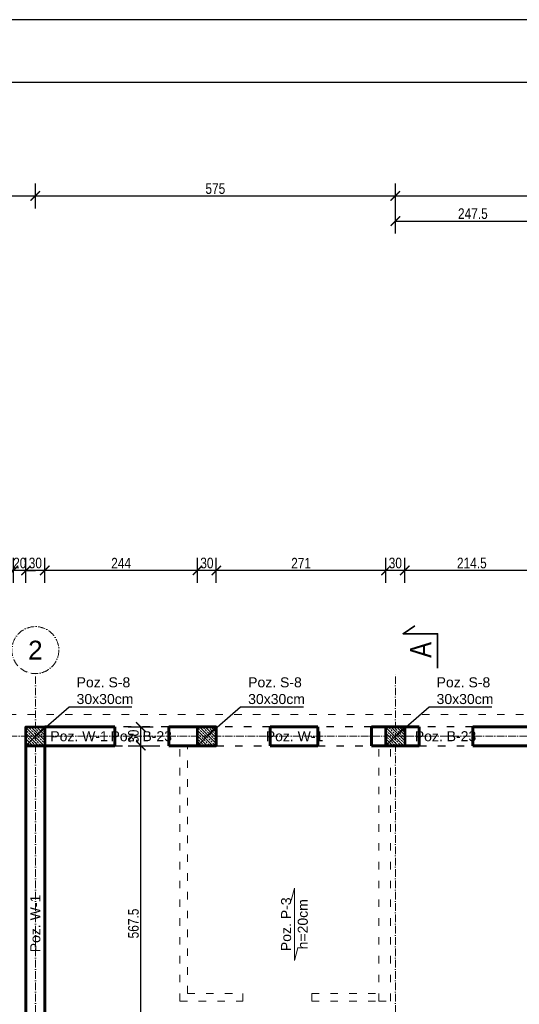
# Model space of a CAD drawing. Header units: inches. Extents: x 201967 to 338763, y -32705 to 30884.
# Tile 140 of 236: x 320946 to 321745, y 5463 to 7034. Entities that reach past the tile are written whole.
import ezdxf
from ezdxf.enums import TextEntityAlignment as Align

# ---------------------------------------------------------------- set-up
doc = ezdxf.new("R2010")
doc.units = ezdxf.units.IN
doc.header["$MEASUREMENT"] = 0
doc.linetypes.add('ACAD_ISO03W100', pattern=[30, 12, -18])
doc.linetypes.add('ACAD_ISO10W100', pattern=[18, 12, -3, 0, -3])
for name, color, linetype, lineweight in [('01 a1 KONSTRUKCJA żelebet', 200, 'Continuous', 53), ('01 b KONSTRUKCJA belki', 92, 'ACAD_ISO03W100', 30), ('01h1 KONSTRUKCJA pozycje stropy', 253, 'Continuous', 13), ('01h2 KONSTRUKCJA pozycje belki', 254, 'Continuous', 13), ('01h3 KONSTRUKCJA pozycje słupy', 252, 'Continuous', 13), ('02 b ściany dziłowe cienkie', 6, 'ACAD_ISO03W100', 13), ('11 OSIE ściany', 2, 'ACAD_ISO10W100', 5), ('90 WYMIAR', 155, 'Continuous', 9), ('91 PRZEKROJE', 7, 'Continuous', 35), ('_proj_SCHODY', 2, 'Continuous', 9), ('MURY konstrukcyjne', 70, 'Continuous', 60)]:
    doc.layers.add(name, color=color, linetype=linetype, lineweight=lineweight)
doc.styles.add('100 arial', font='arial.ttf', dxfattribs={"width": 0.8, "height": 17})
doc.styles.add('arialcce', font='arial.ttf')
doc.styles.add('OPIS', font='arial.ttf')
doc.styles.add('RomanS', font='romans.shx')
doc.dimstyles.new('100', dxfattribs={"dimscale": 10, "dimtxt": 17, "dimasz": 1.5, "dimexe": 2, "dimexo": 2, "dimgap": 0.3, "dimtad": 1, "dimdec": 1, "dimrnd": 0.5, "dimdsep": 46, "dimtxsty": '100 arial', "dimblk": 'ARCHTICK', "dimcen": 10, "dimclrd": 256, "dimclre": 256, "dimclrt": 256, "dimadec": 0, "dimazin": 0, "dimtfac": 1, "dimtdec": 1, "dimtix": 1, "dimtmove": 1, "dimatfit": 3, "dimfxl": 2, "dimfxlon": 1, "dimtolj": 1, "dimarcsym": 0})
doc.dimstyles.new('DIM100txt12', dxfattribs={"dimtxt": 12, "dimasz": 1.05, "dimexe": 0, "dimexo": 8, "dimgap": 4, "dimtad": 1, "dimdec": 7, "dimrnd": 0.5, "dimdsep": 46, "dimtxsty": 'RomanS', "dimblk1": 'DIM', "dimblk2": 'DIM', "dimsah": 1, "dimcen": 0.09, "dimse1": 1, "dimse2": 1, "dimclrt": 256, "dimadec": 1, "dimazin": 0, "dimtfac": 1, "dimtdec": 7, "dimtix": 1, "dimtofl": 0, "dimtmove": 2, "dimatfit": 3, "dimfxl": 1, "dimtolj": 1, "dimtzin": 0, "dimarcsym": 0})

# ---------------------------------------------------------------- blocks, each defined once
blk = doc.blocks.new('1 osie 2 część BPPZ')
at = {"layer": '11 OSIE ściany'}
for p, q in [((0, -2740), (0, 100)), ((575, -2740), (575, 100)), ((-95.33901275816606, 0), (1219, 0))]:
    blk.add_line(p, q, dxfattribs=at)
blk.add_circle((0, 137.5), 37.5, dxfattribs=at)
at = {"layer": '11 OSIE ściany', "style": 'arialcce'}
blk.add_text('2', height=30, dxfattribs=at).set_placement((0, 137.5), align=Align.MIDDLE_CENTER)
blk = doc.blocks.new('*U1121')
at = {"lineweight": 5, "ltscale": 0.25}
h = blk.add_hatch(dxfattribs=at)
h.set_pattern_fill('ANSI33', color=5, style=0)
h.set_pattern_definition([(45, (0, -25), (-4.490128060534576, 4.490128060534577), []), (45, (4.490130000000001, -25), (-4.490128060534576, 4.490128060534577), [3.175, -1.5875])])
h.paths.add_polyline_path([(0, 0), (-7.105427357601e-16, -30), (30, -30), (30, 0)])
blk.add_lwpolyline([(0, 0), (-7.105427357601e-16, -30), (30, -30), (30, 0)], close=True)
at = {"layer": 'Defpoints'}
blk.add_line((0, 0), (30, -30), dxfattribs=at)
blk = doc.blocks.new('1 słupy parter rozbudowa 2 częśc')
at = {"layer": '01 a1 KONSTRUKCJA żelebet', "xscale": -1, "rotation": 180}
for p in [(-15.00000000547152, -15), (259, -15), (560, -15)]:
    blk.add_blockref('*U1121', p, dxfattribs=at)
blk = doc.blocks.new('*U1185')
at = {"layer": '91 PRZEKROJE'}
blk.add_lwpolyline([(-5983.489157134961, 15694.4351691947), (-5928.489157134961, 15694.43516919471), (-5928.489157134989, 15749.43516919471), (-5916.187000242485, 15730.5942723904)], dxfattribs=at)
at = {"layer": '91 PRZEKROJE', "color": 2, "insert": (-5941.635896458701, 15738.39539254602), "char_height": 34, "attachment_point": 3, "style": '100 arial'}
blk.add_mtext_dynamic_manual_height_columns('A', width=64.0781552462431, gutter_width=85, heights=[0], dxfattribs=at)
blk = doc.blocks.new('1 przekroje jagielońska')
at = {"layer": '91 PRZEKROJE', "rotation": 90}
blk.add_blockref('*U1185', (15217.87724289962, 6092.169170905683), dxfattribs=at)
blk = doc.blocks.new('DIM')
for p, q in [((7.275957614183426e-12, -13.00000000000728), (7.275957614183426e-12, 12.99999999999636)), ((8.000000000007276, -7.275957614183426e-12), (-7.999999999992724, -7.275957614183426e-12))]:
    blk.add_line(p, q)
at = {"const_width": 1.714285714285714}
blk.add_lwpolyline([(5.714285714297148, 5.714285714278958), (-5.71428571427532, -5.71428571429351)], dxfattribs=at)
blk = doc.blocks.new('_ARCHTICK')
at = {"color": 0, "linetype": 'ByBlock', "const_width": 0.15}
blk.add_lwpolyline([(-0.5, -0.5), (0.5, 0.5)], dxfattribs=at)
blk = doc.blocks.new('*D1691')
at = {"layer": '90 WYMIAR', "lineweight": -2, "transparency": 16777216}
for p, q in [((320971.5205435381, 6733.062804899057), (320971.5205435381, 6773.062804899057)), ((319964.1205437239, 6753.062804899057), (319964.1205437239, 6733.062804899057)), ((319964.1205437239, 6753.062804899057), (320971.5205435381, 6753.062804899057))]:
    blk.add_line(p, q, dxfattribs=at)
at = {"layer": 'Defpoints', "color": 0, "transparency": 16777216}
for p in [(319964.1205437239, 6760.870251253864), (320971.5205435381, 6753.062804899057), (320971.5205435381, 5990.869279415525)]:
    blk.add_point(p, dxfattribs=at)
at = {"layer": '90 WYMIAR', "lineweight": -2, "transparency": 16777216, "xscale": 15, "yscale": 15, "zscale": 15, "rotation": 180}
blk.add_blockref('_ARCHTICK', (319964.1205437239, 6753.062804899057), dxfattribs=at)
at = {"layer": '90 WYMIAR', "lineweight": -2, "transparency": 16777216, "xscale": 15, "yscale": 15, "zscale": 15}
blk.add_blockref('_ARCHTICK', (320971.5205435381, 6753.062804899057), dxfattribs=at)
at = {"layer": '90 WYMIAR', "transparency": 16777216, "insert": (320467.820543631, 6764.742545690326), "char_height": 17, "attachment_point": 5, "style": '100 arial'}
blk.add_mtext('\\A1;1007.5', dxfattribs=at)
blk = doc.blocks.new('*D1738')
at = {"layer": '90 WYMIAR', "lineweight": -2, "transparency": 16777216}
for p, q in [((320971.5205435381, 6733.062804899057), (320971.5205435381, 6773.062804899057)), ((321546.5205435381, 6733.062804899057), (321546.5205435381, 6773.062804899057)), ((320971.5205435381, 6753.062804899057), (321546.5205435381, 6753.062804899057))]:
    blk.add_line(p, q, dxfattribs=at)
at = {"layer": 'Defpoints', "color": 0, "transparency": 16777216}
for p in [(321546.5205435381, 6753.062804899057), (320971.5205435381, 5990.869279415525), (321546.5205435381, 5990.869279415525)]:
    blk.add_point(p, dxfattribs=at)
at = {"layer": '90 WYMIAR', "lineweight": -2, "transparency": 16777216, "xscale": 15, "yscale": 15, "zscale": 15, "rotation": 180}
blk.add_blockref('_ARCHTICK', (320971.5205435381, 6753.062804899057), dxfattribs=at)
at = {"layer": '90 WYMIAR', "lineweight": -2, "transparency": 16777216, "xscale": 15, "yscale": 15, "zscale": 15}
blk.add_blockref('_ARCHTICK', (321546.5205435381, 6753.062804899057), dxfattribs=at)
at = {"layer": '90 WYMIAR', "transparency": 16777216, "insert": (321259.0205435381, 6764.707757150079), "char_height": 17, "attachment_point": 5, "style": '100 arial'}
blk.add_mtext('\\A1;575', dxfattribs=at)
blk = doc.blocks.new('*D1739')
at = {"layer": '90 WYMIAR', "lineweight": -2, "transparency": 16777216}
for p, q in [((321546.5205435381, 6733.062804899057), (321546.5205435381, 6773.062804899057)), ((322090.5205435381, 6733.062804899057), (322090.5205435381, 6773.062804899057)), ((321546.5205435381, 6753.062804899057), (322090.5205435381, 6753.062804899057))]:
    blk.add_line(p, q, dxfattribs=at)
at = {"layer": 'Defpoints', "color": 0, "transparency": 16777216}
for p in [(322090.5205435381, 6753.062804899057), (321546.5205435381, 5990.869279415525), (322090.5205435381, 5990.869279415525)]:
    blk.add_point(p, dxfattribs=at)
at = {"layer": '90 WYMIAR', "lineweight": -2, "transparency": 16777216, "xscale": 15, "yscale": 15, "zscale": 15, "rotation": 180}
blk.add_blockref('_ARCHTICK', (321546.5205435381, 6753.062804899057), dxfattribs=at)
at = {"layer": '90 WYMIAR', "lineweight": -2, "transparency": 16777216, "xscale": 15, "yscale": 15, "zscale": 15}
blk.add_blockref('_ARCHTICK', (322090.5205435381, 6753.062804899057), dxfattribs=at)
at = {"layer": '90 WYMIAR', "transparency": 16777216, "insert": (321818.5205435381, 6764.707757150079), "char_height": 17, "attachment_point": 5, "style": '100 arial'}
blk.add_mtext('\\A1;544', dxfattribs=at)
blk = doc.blocks.new('*D1743')
at = {"layer": '90 WYMIAR', "lineweight": -2, "transparency": 16777216}
for p, q in [((322365.5205435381, 6120.870251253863), (322405.5205435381, 6120.870251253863)), ((322385.5205435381, 5890.869279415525), (322385.5205435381, 6120.870251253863)), ((322365.5205435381, 5890.869279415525), (322405.5205435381, 5890.869279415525))]:
    blk.add_line(p, q, dxfattribs=at)
at = {"layer": 'Defpoints', "color": 0, "transparency": 16777216}
for p in [(320064.1205437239, 6120.870251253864), (322385.5205435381, 6120.870251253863), (322190.5205435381, 5890.869279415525)]:
    blk.add_point(p, dxfattribs=at)
at = {"layer": '90 WYMIAR', "lineweight": -2, "transparency": 16777216, "xscale": 15, "yscale": 15, "zscale": 15}
for p, rotation in [((322385.5205435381, 6120.870251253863), 90), ((322385.5205435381, 5890.869279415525), 270)]:
    blk.add_blockref('_ARCHTICK', p, dxfattribs=dict(at, rotation=rotation))
at = {"layer": '90 WYMIAR', "transparency": 16777216, "insert": (322373.8350046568, 6005.869765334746), "char_height": 17, "attachment_point": 5, "rotation": 90, "style": '100 arial'}
blk.add_mtext('\\A1;230', dxfattribs=at)
blk = doc.blocks.new('*D1744')
at = {"layer": '90 WYMIAR', "lineweight": -2, "transparency": 16777216}
for p, q in [((322365.5205435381, 6622.112413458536), (322405.5205435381, 6622.112413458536)), ((322385.5205435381, 6120.870251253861), (322385.5205435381, 6622.112413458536)), ((322365.5205435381, 6120.870251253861), (322405.5205435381, 6120.870251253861))]:
    blk.add_line(p, q, dxfattribs=at)
at = {"layer": 'Defpoints', "color": 0, "transparency": 16777216}
for p in [(319964.1205437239, 6622.112413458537), (322385.5205435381, 6622.112413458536), (320064.1205437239, 6120.870251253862)]:
    blk.add_point(p, dxfattribs=at)
at = {"layer": '90 WYMIAR', "lineweight": -2, "transparency": 16777216, "xscale": 15, "yscale": 15, "zscale": 15}
for p, rotation in [((322385.5205435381, 6622.112413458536), 90), ((322385.5205435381, 6120.870251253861), 270)]:
    blk.add_blockref('_ARCHTICK', p, dxfattribs=dict(at, rotation=rotation))
at = {"layer": '90 WYMIAR', "transparency": 16777216, "insert": (322373.8408027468, 6371.49133235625), "char_height": 17, "attachment_point": 5, "rotation": 90, "style": '100 arial'}
blk.add_mtext('\\A1;501', dxfattribs=at)
blk = doc.blocks.new('*D1761')
at = {"layer": '90 WYMIAR', "lineweight": -2, "transparency": 16777216}
for p, q in [((321561.5205435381, 6135.573870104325), (321561.5205435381, 6175.573870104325)), ((321775.9346593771, 6135.573870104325), (321775.9346593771, 6175.573870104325)), ((321775.9346593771, 6155.573870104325), (321561.5205435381, 6155.573870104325))]:
    blk.add_line(p, q, dxfattribs=at)
at = {"layer": 'Defpoints', "color": 0, "transparency": 16777216}
for p in [(321561.5205435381, 6155.573870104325), (321775.9346593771, 5905.869279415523), (321561.5205435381, 5890.869279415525)]:
    blk.add_point(p, dxfattribs=at)
at = {"layer": '90 WYMIAR', "lineweight": -2, "transparency": 16777216, "xscale": 15, "yscale": 15, "zscale": 15, "rotation": 180}
blk.add_blockref('_ARCHTICK', (321561.5205435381, 6155.573870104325), dxfattribs=at)
at = {"layer": '90 WYMIAR', "lineweight": -2, "transparency": 16777216, "xscale": 15, "yscale": 15, "zscale": 15}
blk.add_blockref('_ARCHTICK', (321775.9346593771, 6155.573870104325), dxfattribs=at)
at = {"layer": '90 WYMIAR', "transparency": 16777216, "insert": (321668.7276014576, 6167.253610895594), "char_height": 17, "attachment_point": 5, "style": '100 arial'}
blk.add_mtext('\\A1;214.5', dxfattribs=at)
blk = doc.blocks.new('*D1762')
at = {"layer": '90 WYMIAR', "lineweight": -2, "transparency": 16777216}
for p, q in [((321531.5205435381, 6135.573870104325), (321531.5205435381, 6175.573870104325)), ((321561.5205435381, 6135.573870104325), (321561.5205435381, 6175.573870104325)), ((321561.5205435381, 6155.573870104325), (321531.5205435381, 6155.573870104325))]:
    blk.add_line(p, q, dxfattribs=at)
at = {"layer": 'Defpoints', "color": 0, "transparency": 16777216}
for p in [(321531.5205435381, 6155.573870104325), (321531.5205435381, 5890.869279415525), (321561.5205435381, 5890.869279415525)]:
    blk.add_point(p, dxfattribs=at)
at = {"layer": '90 WYMIAR', "lineweight": -2, "transparency": 16777216, "xscale": 15, "yscale": 15, "zscale": 15, "rotation": 180}
blk.add_blockref('_ARCHTICK', (321531.5205435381, 6155.573870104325), dxfattribs=at)
at = {"layer": '90 WYMIAR', "lineweight": -2, "transparency": 16777216, "xscale": 15, "yscale": 15, "zscale": 15}
blk.add_blockref('_ARCHTICK', (321561.5205435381, 6155.573870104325), dxfattribs=at)
at = {"layer": '90 WYMIAR', "transparency": 16777216, "insert": (321546.5205435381, 6167.259408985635), "char_height": 17, "attachment_point": 5, "style": '100 arial'}
blk.add_mtext('\\A1;30', dxfattribs=at)
blk = doc.blocks.new('*D1763')
at = {"layer": '90 WYMIAR', "lineweight": -2, "transparency": 16777216}
for p, q in [((321260.5205435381, 6135.573870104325), (321260.5205435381, 6175.573870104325)), ((321531.5205435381, 6135.573870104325), (321531.5205435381, 6175.573870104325)), ((321531.5205435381, 6155.573870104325), (321260.5205435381, 6155.573870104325))]:
    blk.add_line(p, q, dxfattribs=at)
at = {"layer": 'Defpoints', "color": 0, "transparency": 16777216}
for p in [(321260.5205435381, 6155.573870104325), (321260.5205435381, 5890.869279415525), (321531.5205435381, 5890.869279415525)]:
    blk.add_point(p, dxfattribs=at)
at = {"layer": '90 WYMIAR', "lineweight": -2, "transparency": 16777216, "xscale": 15, "yscale": 15, "zscale": 15, "rotation": 180}
blk.add_blockref('_ARCHTICK', (321260.5205435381, 6155.573870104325), dxfattribs=at)
at = {"layer": '90 WYMIAR', "lineweight": -2, "transparency": 16777216, "xscale": 15, "yscale": 15, "zscale": 15}
blk.add_blockref('_ARCHTICK', (321531.5205435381, 6155.573870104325), dxfattribs=at)
at = {"layer": '90 WYMIAR', "transparency": 16777216, "insert": (321396.0205435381, 6167.10865864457), "char_height": 17, "attachment_point": 5, "style": '100 arial'}
blk.add_mtext('\\A1;271', dxfattribs=at)
blk = doc.blocks.new('*D1764')
at = {"layer": '90 WYMIAR', "lineweight": -2, "transparency": 16777216}
for p, q in [((321230.5205435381, 6135.573870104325), (321230.5205435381, 6175.573870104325)), ((321260.5205435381, 6135.573870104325), (321260.5205435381, 6175.573870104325)), ((321260.5205435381, 6155.573870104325), (321230.5205435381, 6155.573870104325))]:
    blk.add_line(p, q, dxfattribs=at)
at = {"layer": 'Defpoints', "color": 0, "transparency": 16777216}
for p in [(321230.5205435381, 6155.573870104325), (321230.5205435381, 5890.869279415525), (321260.5205435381, 5890.869279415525)]:
    blk.add_point(p, dxfattribs=at)
at = {"layer": '90 WYMIAR', "lineweight": -2, "transparency": 16777216, "xscale": 15, "yscale": 15, "zscale": 15, "rotation": 180}
blk.add_blockref('_ARCHTICK', (321230.5205435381, 6155.573870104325), dxfattribs=at)
at = {"layer": '90 WYMIAR', "lineweight": -2, "transparency": 16777216, "xscale": 15, "yscale": 15, "zscale": 15}
blk.add_blockref('_ARCHTICK', (321260.5205435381, 6155.573870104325), dxfattribs=at)
at = {"layer": '90 WYMIAR', "transparency": 16777216, "insert": (321245.5205435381, 6167.259408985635), "char_height": 17, "attachment_point": 5, "style": '100 arial'}
blk.add_mtext('\\A1;30', dxfattribs=at)
blk = doc.blocks.new('*D1765')
at = {"layer": '90 WYMIAR', "lineweight": -2, "transparency": 16777216}
for p, q in [((320986.5205435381, 6135.573870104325), (320986.5205435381, 6175.573870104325)), ((321230.5205435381, 6135.573870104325), (321230.5205435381, 6175.573870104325)), ((321230.5205435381, 6155.573870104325), (320986.5205435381, 6155.573870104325))]:
    blk.add_line(p, q, dxfattribs=at)
at = {"layer": 'Defpoints', "color": 0, "transparency": 16777216}
for p in [(320986.5205435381, 6155.573870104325), (320986.5205435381, 5890.869279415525), (321230.5205435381, 5890.869279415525)]:
    blk.add_point(p, dxfattribs=at)
at = {"layer": '90 WYMIAR', "lineweight": -2, "transparency": 16777216, "xscale": 15, "yscale": 15, "zscale": 15, "rotation": 180}
blk.add_blockref('_ARCHTICK', (320986.5205435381, 6155.573870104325), dxfattribs=at)
at = {"layer": '90 WYMIAR', "lineweight": -2, "transparency": 16777216, "xscale": 15, "yscale": 15, "zscale": 15}
blk.add_blockref('_ARCHTICK', (321230.5205435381, 6155.573870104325), dxfattribs=at)
at = {"layer": '90 WYMIAR', "transparency": 16777216, "insert": (321108.5205435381, 6167.10865864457), "char_height": 17, "attachment_point": 5, "style": '100 arial'}
blk.add_mtext('\\A1;244', dxfattribs=at)
blk = doc.blocks.new('*D1766')
at = {"layer": '90 WYMIAR', "lineweight": -2, "transparency": 16777216}
for p, q in [((320956.5205435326, 6135.573870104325), (320956.5205435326, 6175.573870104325)), ((320986.5205435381, 6135.573870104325), (320986.5205435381, 6175.573870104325)), ((320986.5205435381, 6155.573870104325), (320956.5205435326, 6155.573870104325))]:
    blk.add_line(p, q, dxfattribs=at)
at = {"layer": 'Defpoints', "color": 0, "transparency": 16777216}
for p in [(320956.5205435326, 6155.573870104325), (320956.5205435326, 5890.869279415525), (320986.5205435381, 5890.869279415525)]:
    blk.add_point(p, dxfattribs=at)
at = {"layer": '90 WYMIAR', "lineweight": -2, "transparency": 16777216, "xscale": 15, "yscale": 15, "zscale": 15, "rotation": 180}
blk.add_blockref('_ARCHTICK', (320956.5205435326, 6155.573870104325), dxfattribs=at)
at = {"layer": '90 WYMIAR', "lineweight": -2, "transparency": 16777216, "xscale": 15, "yscale": 15, "zscale": 15}
blk.add_blockref('_ARCHTICK', (320986.5205435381, 6155.573870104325), dxfattribs=at)
at = {"layer": '90 WYMIAR', "transparency": 16777216, "insert": (320971.5205435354, 6167.259408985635), "char_height": 17, "attachment_point": 5, "style": '100 arial'}
blk.add_mtext('\\A1;30', dxfattribs=at)
blk = doc.blocks.new('*D1767')
at = {"layer": '90 WYMIAR', "lineweight": -2, "transparency": 16777216}
for p, q in [((320936.7382526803, 6135.573870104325), (320936.7382526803, 6175.573870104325)), ((320956.5205435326, 6135.573870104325), (320956.5205435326, 6175.573870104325)), ((320936.7382526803, 6155.573870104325), (320921.7382526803, 6155.573870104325)), ((320956.5205435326, 6155.573870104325), (320936.7382526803, 6155.573870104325)), ((320956.5205435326, 6155.573870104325), (320971.5205435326, 6155.573870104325))]:
    blk.add_line(p, q, dxfattribs=at)
at = {"layer": 'Defpoints', "color": 0, "transparency": 16777216}
for p in [(320936.7382526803, 6155.573870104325), (320936.7382526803, 5924.073912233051), (320956.5205435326, 5890.869279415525)]:
    blk.add_point(p, dxfattribs=at)
at = {"layer": '90 WYMIAR', "lineweight": -2, "transparency": 16777216, "xscale": 15, "yscale": 15, "zscale": 15}
blk.add_blockref('_ARCHTICK', (320936.7382526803, 6155.573870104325), dxfattribs=at)
at = {"layer": '90 WYMIAR', "lineweight": -2, "transparency": 16777216, "xscale": 15, "yscale": 15, "zscale": 15, "rotation": 180}
blk.add_blockref('_ARCHTICK', (320956.5205435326, 6155.573870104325), dxfattribs=at)
at = {"layer": '90 WYMIAR', "transparency": 16777216, "insert": (320946.6293981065, 6167.253610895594), "char_height": 17, "attachment_point": 5, "style": '100 arial'}
blk.add_mtext('\\A1;20', dxfattribs=at)
blk = doc.blocks.new('*D1682')
at = {"layer": '90 WYMIAR', "lineweight": -2, "transparency": 16777216}
for p, q in [((321546.5205435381, 6693.062804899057), (321546.5205435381, 6733.062804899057)), ((321794.1510568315, 6693.062804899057), (321794.1510568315, 6733.062804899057)), ((321546.5205435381, 6713.062804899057), (321794.1510568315, 6713.062804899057))]:
    blk.add_line(p, q, dxfattribs=at)
at = {"layer": 'Defpoints', "color": 0, "transparency": 16777216}
for p in [(321794.1510568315, 6713.062804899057), (321546.5205435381, 5950.869279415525), (321794.1510568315, 5890.869279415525)]:
    blk.add_point(p, dxfattribs=at)
at = {"layer": '90 WYMIAR', "lineweight": -2, "transparency": 16777216, "xscale": 15, "yscale": 15, "zscale": 15, "rotation": 180}
blk.add_blockref('_ARCHTICK', (321546.5205435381, 6713.062804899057), dxfattribs=at)
at = {"layer": '90 WYMIAR', "lineweight": -2, "transparency": 16777216, "xscale": 15, "yscale": 15, "zscale": 15}
blk.add_blockref('_ARCHTICK', (321794.1510568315, 6713.062804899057), dxfattribs=at)
at = {"layer": '90 WYMIAR', "transparency": 16777216, "insert": (321670.3358001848, 6724.742545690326), "char_height": 17, "attachment_point": 5, "style": '100 arial'}
blk.add_mtext('\\A1;247.5', dxfattribs=at)
blk = doc.blocks.new('*D1902')
at = {"layer": '90 WYMIAR', "lineweight": -2, "transparency": 16777216}
for p, q in [((321119.9158954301, 5875.869279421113), (321159.9158954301, 5875.869279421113)), ((321139.9158954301, 5308.369279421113), (321139.9158954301, 5875.869279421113)), ((321119.9158954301, 5308.369279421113), (321159.9158954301, 5308.369279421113))]:
    blk.add_line(p, q, dxfattribs=at)
at = {"layer": 'Defpoints', "color": 0, "transparency": 16777216}
for p in [(320986.5205435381, 5875.869279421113), (321139.9158954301, 5875.869279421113), (321016.5205435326, 5308.369279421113)]:
    blk.add_point(p, dxfattribs=at)
at = {"layer": '90 WYMIAR', "lineweight": -2, "transparency": 16777216, "xscale": 15, "yscale": 15, "zscale": 15}
for p, rotation in [((321139.9158954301, 5875.869279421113), 90), ((321139.9158954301, 5308.369279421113), 270)]:
    blk.add_blockref('_ARCHTICK', p, dxfattribs=dict(at, rotation=rotation))
at = {"layer": '90 WYMIAR', "transparency": 16777216, "insert": (321128.2361546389, 5592.119279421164), "char_height": 17, "attachment_point": 5, "rotation": 90, "style": '100 arial'}
blk.add_mtext('\\A1;567.5', dxfattribs=at)
blk = doc.blocks.new('*D1903')
at = {"layer": '90 WYMIAR', "lineweight": -2, "transparency": 16777216}
for p, q in [((321119.9158954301, 5905.869279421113), (321159.9158954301, 5905.869279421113)), ((321139.9158954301, 5875.869279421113), (321139.9158954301, 5905.869279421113)), ((321119.9158954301, 5875.869279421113), (321159.9158954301, 5875.869279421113))]:
    blk.add_line(p, q, dxfattribs=at)
at = {"layer": 'Defpoints', "color": 0, "transparency": 16777216}
for p in [(320986.5205435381, 5905.869279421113), (321139.9158954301, 5905.869279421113), (320986.5205435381, 5875.869279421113)]:
    blk.add_point(p, dxfattribs=at)
at = {"layer": '90 WYMIAR', "lineweight": -2, "transparency": 16777216, "xscale": 15, "yscale": 15, "zscale": 15}
for p, rotation in [((321139.9158954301, 5905.869279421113), 90), ((321139.9158954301, 5875.869279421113), 270)]:
    blk.add_blockref('_ARCHTICK', p, dxfattribs=dict(at, rotation=rotation))
at = {"layer": '90 WYMIAR', "transparency": 16777216, "insert": (321128.2303565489, 5890.869279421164), "char_height": 17, "attachment_point": 5, "rotation": 90, "style": '100 arial'}
blk.add_mtext('\\A1;30', dxfattribs=at)

msp = doc.modelspace()

# ---------------------------------------------------------------- linework, layer by layer
at = {"layer": '01 b KONSTRUKCJA belki'}
for points in [[(321098.5205435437, 5875.869279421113), (321184.5205435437, 5875.869279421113), (321184.5205435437, 5905.869279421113), (321098.5205435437, 5905.869279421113)], [(321260.5205435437, 5875.869279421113), (321346.5205435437, 5875.869279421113), (321346.5205435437, 5905.869279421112), (321260.5205435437, 5905.869279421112)], [(321422.5205435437, 5875.869279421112), (321508.5205435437, 5875.869279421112), (321508.5205435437, 5905.869279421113), (321422.5205435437, 5905.869279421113)], [(321584.5205435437, 5875.869279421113), (321670.5205435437, 5875.869279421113), (321670.5205435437, 5905.869279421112), (321584.5205435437, 5905.869279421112)]]:
    msp.add_lwpolyline(points, close=True, dxfattribs=at)
at = {"layer": '01h1 KONSTRUKCJA pozycje stropy'}
msp.add_lwpolyline([(321390.8664546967, 5553.199443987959), (321385.4367992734, 5533.03980725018), (321385.4367992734, 5648.776371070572), (321380.00714385, 5628.616734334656)], dxfattribs=at)
at = {"layer": '02 b ściany dziłowe cienkie'}
for p, q in [((321202.3165595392, 5468.470247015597), (321202.3095989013, 5875.870042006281)), ((321214.3163545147, 5480.470247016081), (321214.3095988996, 5875.870247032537)), ((321520.0086206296, 5468.470247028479), (321520.0014799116, 5875.870247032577)), ((321539.0086206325, 5468.470247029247), (321539.0014799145, 5875.870247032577)), ((321202.3165595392, 5468.470247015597), (321302.9106695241, 5468.470247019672)), ((321214.3163545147, 5480.470247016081), (321302.9106695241, 5480.470247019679)), ((321302.9106695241, 5480.470247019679), (321302.9106695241, 5468.470247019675)), ((321412.9106695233, 5480.470247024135), (321520.0068119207, 5480.470247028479)), ((321412.9106695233, 5480.470247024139), (321412.9106695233, 5468.470247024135)), ((321412.9106695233, 5468.470247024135), (321520.0068119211, 5468.470247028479)), ((321520.0068119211, 5468.470247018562), (321539.0084103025, 5468.470247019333))]:
    msp.add_line(p, q, dxfattribs=at)
at = {"layer": '_proj_SCHODY', "color": 2, "linetype": 'ACAD_ISO03W100'}
msp.add_lwpolyline([(316934.7382526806, 6155.870188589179), (319269.1205437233, 6155.870188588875), (319269.1205437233, 6636.280783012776), (319999.1205437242, 6658.178021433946), (319999.1205437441, 5925.913607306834), (321822.9710552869, 5925.870247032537), (322125.462138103, 4378.571814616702), (322125.4667548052, 3215.475170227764), (320936.5205435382, 3215.470450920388), (320936.7382526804, 4061.870249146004), (319670.7382526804, 4061.870400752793), (319670.7457617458, 4159.870246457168), (316934.7382526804, 4159.870249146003)], close=True, dxfattribs=at)
at = {"layer": 'Defpoints'}
for points in [[(316578.4264551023, 2834.312013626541), (324078.4264551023, 2834.312013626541), (324078.4264551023, 7034.312013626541), (316578.4264551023, 7034.312013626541)], [(316678.4264551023, 2934.312013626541), (323978.4264551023, 2934.312013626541), (323978.4264551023, 6934.312013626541), (316678.4264551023, 6934.312013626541)]]:
    msp.add_lwpolyline(points, close=True, dxfattribs=at)
at = {"layer": 'MURY konstrukcyjne'}
for p, q in [((320986.5205435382, 5905.869279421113), (321098.5205435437, 5905.869279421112)), ((321098.5205435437, 5905.869279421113), (321098.5205435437, 5875.869279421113)), ((321184.5205435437, 5905.869279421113), (321184.5205435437, 5875.869279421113)), ((321184.5205435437, 5905.869279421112), (321260.5205435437, 5905.869279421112)), ((321260.5205435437, 5905.869279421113), (321260.5205435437, 5875.869279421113)), ((321346.5205435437, 5905.869279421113), (321346.5205435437, 5875.869279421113)), ((321346.5205435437, 5905.869279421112), (321422.5205435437, 5905.869279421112)), ((321422.5205435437, 5905.869279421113), (321422.5205435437, 5875.869279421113)), ((321508.5205435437, 5905.869279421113), (321508.5205435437, 5875.869279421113)), ((321508.5205435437, 5905.869279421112), (321584.5205435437, 5905.869279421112)), ((321584.5205435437, 5905.869279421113), (321584.5205435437, 5875.869279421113)), ((321670.5205435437, 5905.869279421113), (321670.5205435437, 5875.869279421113)), ((321670.5205435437, 5905.869279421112), (321806.5025658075, 5905.869279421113)), ((320986.5205433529, 5875.869279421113), (321098.5205435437, 5875.869279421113)), ((321184.5205435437, 5875.869279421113), (321260.5205435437, 5875.869279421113)), ((321346.5205435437, 5875.869279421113), (321422.5205435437, 5875.869279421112)), ((321508.5205435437, 5875.869279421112), (321584.5205435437, 5875.869279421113)), ((321670.5205435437, 5875.869279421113), (321781.7995474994, 5875.869279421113))]:
    msp.add_line(p, q, dxfattribs=at)
msp.add_lwpolyline([(320986.5205435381, 5308.369279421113), (320956.5380389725, 5308.369279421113), (320956.5380389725, 5875.876777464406), (320986.5205435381, 5875.876777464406)], close=True, dxfattribs=at)

# ---------------------------------------------------------------- block references
at = {"layer": '01 a1 KONSTRUKCJA żelebet'}
msp.add_blockref('1 słupy parter rozbudowa 2 częśc', (320971.5205435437, 5890.869279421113), dxfattribs=at)
at = {"layer": '11 OSIE ściany'}
msp.add_blockref('1 osie 2 część BPPZ', (320971.5205435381, 5890.869279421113), dxfattribs=at)
at = {"layer": '91 PRZEKROJE'}
msp.add_blockref('1 przekroje jagielońska', (322090.5205435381, 5890.869279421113), dxfattribs=at)

# ---------------------------------------------------------------- texts
at = {"layer": '01h1 KONSTRUKCJA pozycje stropy', "insert": (321385.4367992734, 5590.908089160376), "char_height": 16, "attachment_point": 5, "rotation": 90.00000000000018, "style": 'arialcce'}
msp.add_mtext('Poz. P-3\\Ph=20cm', dxfattribs=at)
at = {"layer": '01h2 KONSTRUKCJA pozycje belki', "char_height": 16, "attachment_point": 5, "style": 'OPIS'}
for s, insert in [('Poz. W-1', (321041.384320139, 5890.869279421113)), ('Poz. B-23', (321140.6781893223, 5890.869279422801)), ('Poz. W-1', (321385.5014800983, 5890.869279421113)), ('Poz. B-23', (321626.6781893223, 5890.8692794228))]:
    msp.add_mtext(s, dxfattribs=dict(at, insert=insert))
at = {"layer": '01h2 KONSTRUKCJA pozycje belki', "insert": (320971.5205435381, 5592.123028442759), "char_height": 16, "attachment_point": 5, "rotation": 89.99999999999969, "style": 'OPIS'}
msp.add_mtext('Poz. W-1', dxfattribs=at)
at = {"layer": '01h3 KONSTRUKCJA pozycje słupy', "char_height": 16, "attachment_point": 4, "style": 'OPIS'}
for insert in [(321037.4368755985, 5963.541635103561), (321311.436875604, 5963.541635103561), (321612.436875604, 5963.541635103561)]:
    msp.add_mtext('Poz. S-8\\P30x30cm', dxfattribs=dict(at, insert=insert))

# ---------------------------------------------------------------- dimensions: what is measured, and where the dimension line sits
at = {"layer": '90 WYMIAR'}
for base, p1, p2, picture, middle in [((320971.5205435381, 6753.062804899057), (319964.1205437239, 6760.870251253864), (320971.5205435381, 5990.869279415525), '*D1691', (320467.820543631, 6764.742545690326)), ((321546.5205435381, 6753.062804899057), (320971.5205435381, 5990.869279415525), (321546.5205435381, 5990.869279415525), '*D1738', (321259.0205435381, 6764.707757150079)), ((322090.5205435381, 6753.062804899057), (321546.5205435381, 5990.869279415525), (322090.5205435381, 5990.869279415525), '*D1739', (321818.5205435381, 6764.707757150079)), ((321794.1510568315, 6713.062804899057), (321546.5205435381, 5950.869279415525), (321794.1510568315, 5890.869279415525), '*D1682', (321670.3358001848, 6724.742545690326)), ((320936.7382526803, 6155.573870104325), (320956.5205435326, 5890.869279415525), (320936.7382526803, 5924.073912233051), '*D1767', (320946.6293981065, 6167.253610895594)), ((320956.5205435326, 6155.573870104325), (320986.5205435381, 5890.869279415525), (320956.5205435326, 5890.869279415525), '*D1766', (320971.5205435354, 6167.259408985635)), ((320986.5205435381, 6155.573870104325), (321230.5205435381, 5890.869279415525), (320986.5205435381, 5890.869279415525), '*D1765', (321108.5205435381, 6167.10865864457)), ((321230.5205435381, 6155.573870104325), (321260.5205435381, 5890.869279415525), (321230.5205435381, 5890.869279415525), '*D1764', (321245.5205435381, 6167.259408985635)), ((321260.5205435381, 6155.573870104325), (321531.5205435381, 5890.869279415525), (321260.5205435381, 5890.869279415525), '*D1763', (321396.0205435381, 6167.10865864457)), ((321531.5205435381, 6155.573870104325), (321561.5205435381, 5890.869279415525), (321531.5205435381, 5890.869279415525), '*D1762', (321546.5205435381, 6167.259408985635)), ((321561.5205435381, 6155.573870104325), (321775.9346593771, 5905.869279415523), (321561.5205435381, 5890.869279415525), '*D1761', (321668.7276014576, 6167.253610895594))]:
    dim = msp.add_linear_dim(base=base, p1=p1, p2=p2, dimstyle='100', dxfattribs=at)
    dim.commit()
    dim.dimension.update_dxf_attribs({"geometry": picture, "text_midpoint": middle})
for base, p1, p2, picture, middle in [((322385.5205435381, 6622.112413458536), (320064.1205437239, 6120.870251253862), (319964.1205437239, 6622.112413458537), '*D1744', (322373.8408027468, 6371.49133235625)), ((322385.5205435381, 6120.870251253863), (322190.5205435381, 5890.869279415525), (320064.1205437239, 6120.870251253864), '*D1743', (322373.8350046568, 6005.869765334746)), ((321139.9158954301, 5905.869279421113), (320986.5205435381, 5875.869279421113), (320986.5205435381, 5905.869279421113), '*D1903', (321128.2303565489, 5890.869279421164)), ((321139.9158954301, 5875.869279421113), (321016.5205435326, 5308.369279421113), (320986.5205435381, 5875.869279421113), '*D1902', (321128.2361546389, 5592.119279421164))]:
    dim = msp.add_linear_dim(base=base, p1=p1, p2=p2, angle=90, dimstyle='100', dxfattribs=at)
    dim.commit()
    dim.dimension.update_dxf_attribs({"geometry": picture, "text_midpoint": middle})

# ---------------------------------------------------------------- leaders
at = {"layer": '01h3 KONSTRUKCJA pozycje słupy', "annotation_type": 0, "has_hookline": 1, "hookline_direction": 0, "text_width": 88.31650750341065}
for points in [[(320971.5205435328, 5890.869279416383), (321025.4368755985, 5937.897251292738), (321033.4368755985, 5937.897251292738)], [(321245.5205435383, 5890.869279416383), (321299.436875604, 5937.897251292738), (321307.436875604, 5937.897251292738)], [(321546.5205435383, 5890.869279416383), (321600.436875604, 5937.897251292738), (321608.436875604, 5937.897251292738)]]:
    msp.add_leader(points, dimstyle='DIM100txt12', override={"dimasz": 8, "dimgap": 4, "dimtad": 1}, dxfattribs=at)

doc.saveas('drawing.dxf')
